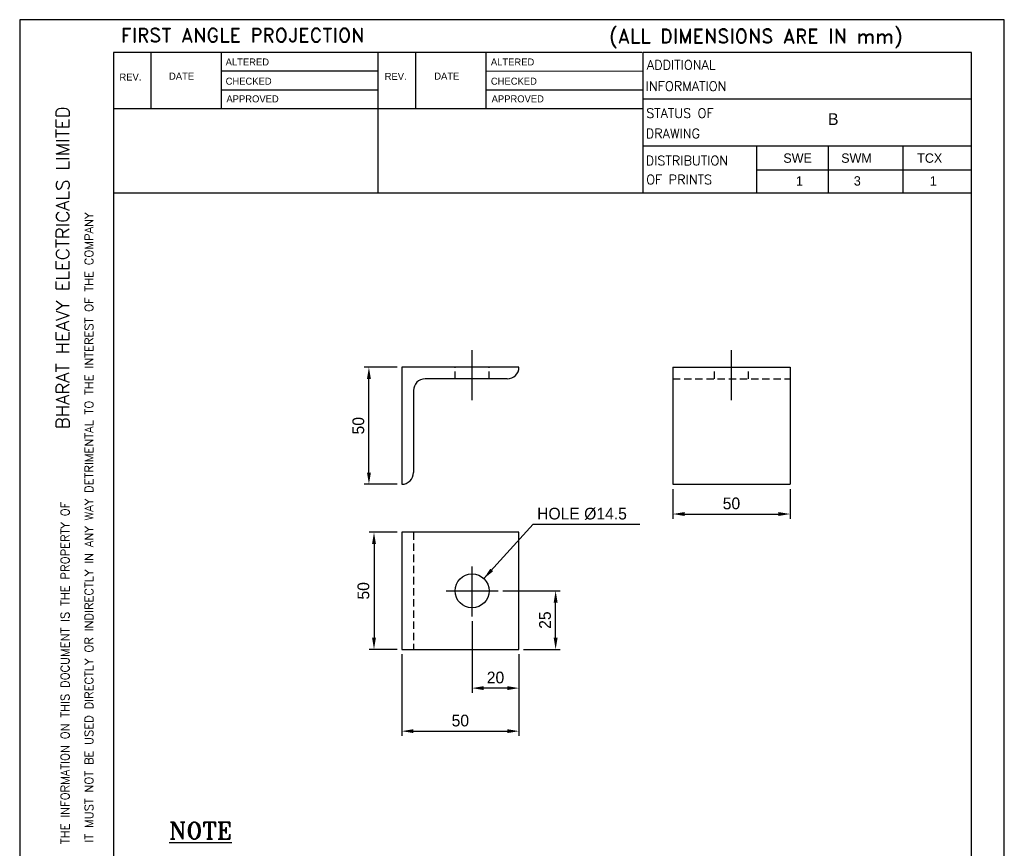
# Model space of a CAD drawing. Extents: x -5598 to -5178, y -1 to 593.
# Tile 4 of 4: x -5598 to -5178, y 239 to 593. Entities that reach past the tile are written whole.
import ezdxf
from ezdxf.enums import TextEntityAlignment as Align

# ---------------------------------------------------------------- set-up
doc = ezdxf.new("R2010")
doc.units = 0
doc.header["$LTSCALE"] = 0.1
doc.linetypes.add('CENTER', pattern=[50.8, 31.75, -6.35, 6.35, -6.35])
doc.linetypes.add('HIDDEN', pattern=[9.525, 6.35, -3.175])
doc.layers.get('0').update_dxf_attribs({"linetype": 'CONTINUOUS'})
doc.layers.get('DEFPOINTS').update_dxf_attribs({"linetype": 'CONTINUOUS'})
doc.layers.add('6', color=2, linetype='CONTINUOUS')
doc.layers.add('TEXT', color=3, linetype='CONTINUOUS')
doc.styles.add('ROMAND', font='romand')
doc.styles.add('ROMANS', font='romans.shx')
doc.styles.add('ROMANT', font='romant.shx')
doc.dimstyles.get("Standard").update_dxf_attribs({"dimscale": 2, "dimtxt": 2.5, "dimasz": 2.5, "dimexe": 1, "dimexo": 1, "dimgap": 1, "dimtad": 1, "dimdec": 0, "dimzin": 0, "dimdsep": 46, "dimtxsty": 'Standard', "dimcen": 0, "dimclrd": 1, "dimclre": 1, "dimclrt": 2, "dimadec": 0, "dimazin": 0, "dimtfac": 1, "dimtdec": 0, "dimtmove": 0, "dimatfit": 3, "dimfxl": 0, "dimtolj": 1, "dimtzin": 0, "dimarcsym": 0})

# ---------------------------------------------------------------- blocks, each defined once
blk = doc.blocks.new('A4')
for p, q in [((0, 297), (0, 0)), ((210, 297), (0, 297)), ((210, 0), (210, 297)), ((132.79, 290), (20, 290)), ((20, 290), (20, 7)), ((28, 290), (28, 278)), ((43, 290), (43, 277.99)), ((76.4, 290), (76.4, 260)), ((84.4, 290), (84.4, 277.98)), ((99.4, 290), (99.4, 277.98)), ((133, 260), (133, 290)), ((203, 290), (133, 290)), ((203, 7), (203, 290)), ((76.4, 285.99), (43, 285.99)), ((133, 285.97), (99.4, 285.98)), ((20, 282), (20, 282)), ((76.4, 281.99), (43, 281.99)), ((133, 281.97), (99.4, 281.98)), ((203, 280), (133, 280)), ((133, 277.97), (20, 278)), ((203, 270), (133, 270)), ((203, 260), (20, 260))]:
    blk.add_line(p, q)
at = {"layer": 'TEXT'}
for s, height, style, p in [('FIRST ANGLE PROJECTION', 3, 'ROMAND', (21.58, 292.18)), ('(ALL DIMENSIONS ARE IN mm)', 3, 'ROMAND', (125.77, 292.01)), ('ADDITIONAL', 2, 'ROMANS', (133.78, 286.34)), ('INFORMATION', 2, 'ROMANS', (133.51, 281.82)), ('STATUS OF ', 2, 'ROMANS', (133.62, 276.06)), ('DRAWING', 2, 'ROMANS', (133.53, 271.72)), ('DISTRIBUTION', 2, 'ROMANS', (133.53, 265.92)), ('OF PRINTS', 2, 'ROMANS', (133.62, 261.87))]:
    blk.add_text(s, height=height, dxfattribs=dict(at, style=style)).set_placement(p)
for s, p in [('ALTERED', (43.93, 287.22)), ('ALTERED', (100.5, 287.22)), ('DATE', (31.85, 284.2)), ('REV.', (77.85, 284.15)), ('DATE', (88.42, 284.2)), ('REV.', (21.28, 284.01)), ('CHECKED', (43.93, 283.12)), ('CHECKED', (100.5, 283.12)), ('APPROVED', (44.1, 279.35)), ('APPROVED', (100.66, 279.35))]:
    blk.add_text(s, height=1.5, dxfattribs=at).set_placement(p)
at = {"layer": 'TEXT', "style": 'ROMAND', "width": 0.868356}
blk.add_text('BHARAT HEAVY ELECTRICALS LIMITED', height=2.8, rotation=90, dxfattribs=at).set_placement((10.57, 209.62), (10.57, 278.51), align=Align.FIT)
at = {"layer": 'TEXT', "style": 'ROMAND'}
for s, p in [('IT MUST NOT BE USED DIRECTLY OR INDIRECTLY IN ANY WAY DETRIMENTAL TO THE INTEREST OF THE COMPANY', (15.67, 121.4)), ('THE INFORMATION ON THIS DOCUMENT IS THE PROPERTY OF', (10.59, 121.04))]:
    blk.add_text(s, height=1.8, rotation=90, dxfattribs=at).set_placement(p)
blk = doc.blocks.new('*D19')
at = {"color": 1, "lineweight": -2}
for p, q in [((-5319.49, 392.41), (-5319.49, 379.73)), ((-5269.49, 392.41), (-5269.49, 379.73)), ((-5314.49, 381.73), (-5274.49, 381.73))]:
    blk.add_line(p, q, dxfattribs=at)
at = {"color": 1}
for points in [[(-5314.49, 382.57), (-5314.49, 380.9), (-5319.49, 381.73)], [(-5274.49, 382.57), (-5274.49, 380.9), (-5269.49, 381.73)]]:
    blk.add_solid(points, dxfattribs=at)
at = {"layer": 'DEFPOINTS', "color": 0}
for p in [(-5319.49, 394.41), (-5269.49, 394.41), (-5269.49, 381.73)]:
    blk.add_point(p, dxfattribs=at)
at = {"color": 2, "insert": (-5294.49, 386.23), "char_height": 5, "attachment_point": 5}
blk.add_mtext('\\A1;50', dxfattribs=at)
blk = doc.blocks.new('*D20')
at = {"color": 1, "lineweight": -2}
for p, q in [((-5435.14, 321.94), (-5435.14, 287.05)), ((-5385.14, 321.94), (-5385.14, 287.05)), ((-5430.14, 289.05), (-5390.14, 289.05))]:
    blk.add_line(p, q, dxfattribs=at)
at = {"color": 1}
for points in [[(-5430.14, 289.89), (-5430.14, 288.22), (-5435.14, 289.05)], [(-5390.14, 289.89), (-5390.14, 288.22), (-5385.14, 289.05)]]:
    blk.add_solid(points, dxfattribs=at)
at = {"layer": 'DEFPOINTS', "color": 0}
for p in [(-5435.14, 323.94), (-5385.14, 323.94), (-5385.14, 289.05)]:
    blk.add_point(p, dxfattribs=at)
at = {"color": 2, "insert": (-5410.14, 293.55), "char_height": 5, "attachment_point": 5}
blk.add_mtext('\\A1;50', dxfattribs=at)
blk = doc.blocks.new('*D21')
at = {"color": 1, "lineweight": -2}
for p, q in [((-5405.14, 336.03), (-5405.14, 305.42)), ((-5385.14, 321.94), (-5385.14, 305.42)), ((-5390.14, 307.42), (-5400.14, 307.42))]:
    blk.add_line(p, q, dxfattribs=at)
at = {"color": 1}
for points in [[(-5400.14, 308.26), (-5400.14, 306.59), (-5405.14, 307.42)], [(-5390.14, 308.26), (-5390.14, 306.59), (-5385.14, 307.42)]]:
    blk.add_solid(points, dxfattribs=at)
at = {"layer": 'DEFPOINTS', "color": 0}
for p in [(-5405.14, 338.03), (-5385.14, 323.94), (-5405.14, 307.42)]:
    blk.add_point(p, dxfattribs=at)
at = {"color": 2, "insert": (-5395.14, 311.92), "char_height": 5, "attachment_point": 5}
blk.add_mtext('\\A1;20', dxfattribs=at)
blk = doc.blocks.new('*D22')
at = {"color": 1, "lineweight": -2}
for p, q in [((-5392.03, 348.94), (-5367.49, 348.94)), ((-5369.49, 328.94), (-5369.49, 343.94)), ((-5383.14, 323.94), (-5367.49, 323.94))]:
    blk.add_line(p, q, dxfattribs=at)
at = {"color": 1}
for points in [[(-5370.32, 343.94), (-5368.65, 343.94), (-5369.49, 348.94)], [(-5370.32, 328.94), (-5368.65, 328.94), (-5369.49, 323.94)]]:
    blk.add_solid(points, dxfattribs=at)
at = {"layer": 'DEFPOINTS', "color": 0}
for p in [(-5394.03, 348.94), (-5369.49, 348.94), (-5385.14, 323.94)]:
    blk.add_point(p, dxfattribs=at)
at = {"color": 2, "insert": (-5373.99, 336.44), "char_height": 5, "attachment_point": 5, "rotation": 90}
blk.add_mtext('\\A1;25', dxfattribs=at)
blk = doc.blocks.new('*D23')
at = {"color": 1, "lineweight": -2}
for p, q in [((-5437.14, 373.94), (-5448.97, 373.94)), ((-5446.97, 368.94), (-5446.97, 328.94)), ((-5437.14, 323.94), (-5448.97, 323.94))]:
    blk.add_line(p, q, dxfattribs=at)
at = {"color": 1}
for points in [[(-5447.81, 368.94), (-5446.14, 368.94), (-5446.97, 373.94)], [(-5447.81, 328.94), (-5446.14, 328.94), (-5446.97, 323.94)]]:
    blk.add_solid(points, dxfattribs=at)
at = {"layer": 'DEFPOINTS', "color": 0}
for p in [(-5435.14, 373.94), (-5446.97, 323.94), (-5435.14, 323.94)]:
    blk.add_point(p, dxfattribs=at)
at = {"color": 2, "insert": (-5451.47, 348.94), "char_height": 5, "attachment_point": 5, "rotation": 90}
blk.add_mtext('\\A1;50', dxfattribs=at)
blk = doc.blocks.new('*D24')
at = {"color": 1, "lineweight": -2}
for p, q in [((-5437.14, 444.41), (-5451.14, 444.41)), ((-5449.14, 399.41), (-5449.14, 439.41)), ((-5437.14, 394.41), (-5451.14, 394.41))]:
    blk.add_line(p, q, dxfattribs=at)
at = {"color": 1}
for points in [[(-5449.97, 439.41), (-5448.3, 439.41), (-5449.14, 444.41)], [(-5449.97, 399.41), (-5448.3, 399.41), (-5449.14, 394.41)]]:
    blk.add_solid(points, dxfattribs=at)
at = {"layer": 'DEFPOINTS', "color": 0}
for p in [(-5449.14, 444.41), (-5435.14, 444.41), (-5435.14, 394.41)]:
    blk.add_point(p, dxfattribs=at)
at = {"color": 2, "insert": (-5453.64, 419.41), "char_height": 5, "attachment_point": 5, "rotation": 90}
blk.add_mtext('\\A1;50', dxfattribs=at)

msp = doc.modelspace()

# ---------------------------------------------------------------- linework, layer by layer
for p, q in [((-5283.87, 538.74), (-5283.87, 518.74)), ((-5253.21, 538.74), (-5253.21, 518.74)), ((-5221.44, 538.74), (-5221.44, 518.74)), ((-5283.87, 528.61), (-5192.11, 528.61)), ((-5385.14, 444.41), (-5435.14, 444.41)), ((-5435.14, 444.41), (-5435.14, 394.41)), ((-5385.14, 444.41), (-5385.14, 444.41)), ((-5319.49, 444.41), (-5319.49, 394.41)), ((-5319.49, 444.41), (-5269.49, 444.41)), ((-5269.49, 444.41), (-5269.49, 394.41)), ((-5390.14, 439.41), (-5425.14, 439.41)), ((-5430.14, 434.41), (-5430.14, 399.41)), ((-5435.14, 394.41), (-5435.14, 394.41)), ((-5319.49, 394.41), (-5269.49, 394.41)), ((-5435.14, 373.94), (-5435.14, 323.94)), ((-5385.14, 373.94), (-5435.14, 373.94)), ((-5385.14, 323.94), (-5385.14, 373.94)), ((-5374.03, 377.37), (-5333.53, 377.37)), ((-5435.14, 323.94), (-5385.14, 323.94))]:
    msp.add_line(p, q)
at = {"color": 3, "linetype": 'CENTER', "ltscale": 10}
for p, q in [((-5405.14, 430.4), (-5405.14, 451.64)), ((-5294.49, 430.4), (-5294.49, 451.64)), ((-5405.14, 338.03), (-5405.14, 359.27)), ((-5416.14, 348.94), (-5394.03, 348.94))]:
    msp.add_line(p, q, dxfattribs=at)
at = {"color": 4, "linetype": 'HIDDEN', "ltscale": 5}
for p, q in [((-5412.39, 439.41), (-5412.39, 444.41)), ((-5397.89, 439.41), (-5397.89, 444.41)), ((-5301.74, 439.41), (-5301.74, 444.41)), ((-5287.24, 439.41), (-5287.24, 444.41)), ((-5319.49, 439.41), (-5269.49, 439.41)), ((-5430.14, 373.94), (-5430.14, 323.94))]:
    msp.add_line(p, q, dxfattribs=at)
msp.add_circle((-5405.14, 348.94), 7.25)
for centre, start, end in [((-5390.14, 444.41), 270, 0), ((-5425.14, 434.41), 90, 180), ((-5435.14, 399.41), 270, 0)]:
    msp.add_arc(centre, 5, start, end)

# ---------------------------------------------------------------- block references
at = {"xscale": 2, "yscale": 2, "zscale": 2}
msp.add_blockref('A4', (-5598.11, -1.26), dxfattribs=at)

# ---------------------------------------------------------------- texts
at = {"layer": '6', "linetype": 'Continuous'}
for s, height, p in [('B', 5, (-5253.28, 547.81)), ('SWE', 4, (-5272.36, 531.65)), ('SWM', 4, (-5247.68, 531.65)), ('TCX', 4, (-5215.27, 531.65)), ('1', 4, (-5266.98, 521.91)), ('3', 4, (-5242.3, 521.91)), ('1', 4, (-5209.88, 521.91))]:
    msp.add_text(s, height=height, dxfattribs=at).set_placement(p)
at = {"layer": '6'}
msp.add_text('HOLE %%c14.5', height=5, dxfattribs=at).set_placement((-5377.39, 379.4))
at = {"layer": '6', "style": 'ROMANT'}
msp.add_text('%%UNOTE', height=7.2, dxfattribs=at).set_placement((-5520.97, 242.97), align=Align.CENTER)

# ---------------------------------------------------------------- dimensions: what is measured, and where the dimension line sits
for base, p1, p2, picture, middle in [((-5449.14, 444.41), (-5435.14, 394.41), (-5435.14, 444.41), '*D24', (-5453.64, 419.41)), ((-5446.97, 323.94), (-5435.14, 373.94), (-5435.14, 323.94), '*D23', (-5451.47, 348.94)), ((-5369.49, 348.94), (-5385.14, 323.94), (-5394.03, 348.94), '*D22', (-5373.99, 336.44))]:
    dim = msp.add_linear_dim(base=base, p1=p1, p2=p2, angle=90, dimstyle='Standard')
    dim.commit()
    dim.dimension.update_dxf_attribs({"geometry": picture, "text_midpoint": middle})
for base, p1, p2, picture, middle in [((-5269.49, 381.73), (-5319.49, 394.41), (-5269.49, 394.41), '*D19', (-5294.49, 386.23)), ((-5405.14, 307.42), (-5385.14, 323.94), (-5405.14, 338.03), '*D21', (-5395.14, 311.92)), ((-5385.14, 289.05), (-5435.14, 323.94), (-5385.14, 323.94), '*D20', (-5410.14, 293.55))]:
    dim = msp.add_linear_dim(base=base, p1=p1, p2=p2, dimstyle='Standard')
    dim.commit()
    dim.dimension.update_dxf_attribs({"geometry": picture, "text_midpoint": middle})

# ---------------------------------------------------------------- leaders
msp.add_leader([(-5400.12, 354.16), (-5379.03, 377.37), (-5374.03, 377.37)], dimstyle='Standard', override={"dimgap": 1, "dimtad": 0})

doc.saveas('drawing.dxf')
